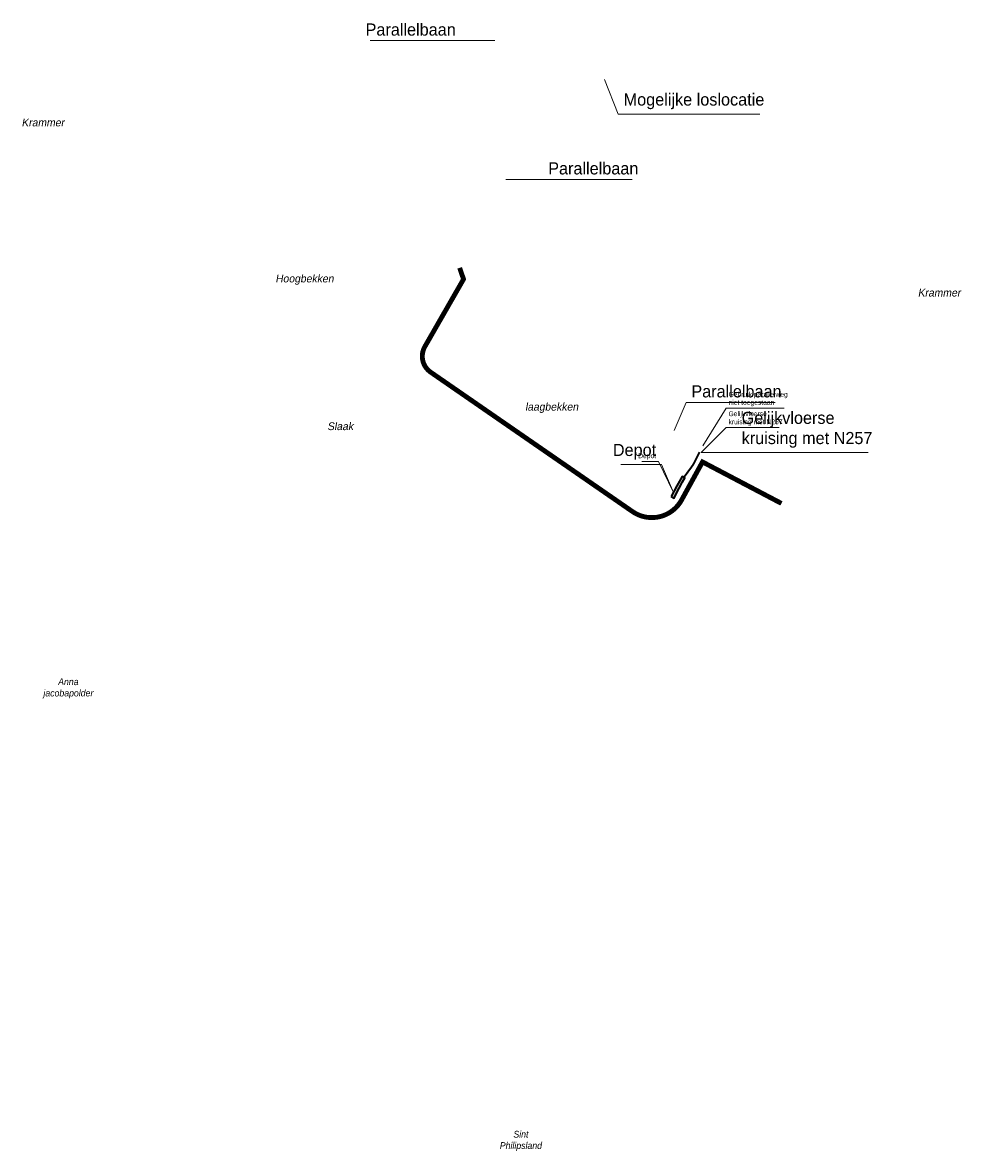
# Model space of a CAD drawing. Header units: metres. Extents: x 36139 to 72600, y 402127 to 409720.
# Tile 2 of 2: x 67749 to 72600, y 403895 to 409720. Entities that reach past the tile are written whole.
import ezdxf

# ---------------------------------------------------------------- set-up
doc = ezdxf.new("R2010")
doc.units = ezdxf.units.M
doc.linetypes.add('BLADGRENS', pattern=[31, 12.5, -6.25, 2, -2, 2, -6.25])
doc.linetypes.add('DASHED', pattern=[19.05, 12.7, -6.35])
for name, color, linetype, lineweight in [('maatvoering-leadr', 7, 'Continuous', 30), ('TL-3.5mm Tekst', 3, 'Continuous', 35), ('TL-5.0mm Tekst', 4, 'Continuous', 50), ('TM-Depot', 80, 'Continuous', 35), ('TM-Transportroute', 10, 'BLADGRENS', 100), ('TM-Werkgebied', 160, 'DASHED', 200)]:
    doc.layers.add(name, color=color, linetype=linetype, lineweight=lineweight)
doc.styles.add('GM35mm', font='StagCAD.ttf', dxfattribs={"width": 0.96, "height": 3.5})
doc.styles.add('StagCAD', font='StagCAD.ttf')
doc.dimstyles.new('GM-maatvoering', dxfattribs={"dimtxt": 2.5, "dimasz": 2.5, "dimexe": 1, "dimexo": 0, "dimgap": 1, "dimtad": 1, "dimrnd": 0.001, "dimzin": 1, "dimdsep": 46, "dimtxsty": 'StagCAD', "dimcen": 0.09, "dimclrd": 1, "dimclre": 1, "dimclrt": 7, "dimazin": 0, "dimtfac": 1, "dimtix": 1, "dimtmove": 0, "dimatfit": 3, "dimfxl": 1, "dimfxlon": 1, "dimtvp": 0.83, "dimtolj": 1, "dimtzin": 0, "dimlwd": 15, "dimlwe": 15, "dimarcsym": 0})

# ---------------------------------------------------------------- blocks, each defined once
blk = doc.blocks.new('riviernaam')
at = {"layer": 'TL-5.0mm Tekst', "style": 'StagCAD', "oblique": 10}
blk.add_attdef('NAAM', (0, 0), '', height=4, dxfattribs=at)

msp = doc.modelspace()

# ---------------------------------------------------------------- hatches: boundary and pattern name
at = {"layer": 'TM-Depot'}
h = msp.add_hatch(color=256, dxfattribs=at)
h.dxf.hatch_style = 1
h.paths.add_polyline_path([(71090, 407278.2), (71101.1, 407272.2), (71104.4, 407270.5), (71114.1, 407288.4), (71147.6, 407353.9), (71159.6, 407374.6), (71145.8, 407382.1), (71119, 407333.2)])

# ---------------------------------------------------------------- linework, layer by layer
msp.add_lwpolyline([(71090, 407278.2), (71101.1, 407272.2), (71104.4, 407270.5), (71114.1, 407288.4), (71147.6, 407353.9), (71159.6, 407374.6), (71145.8, 407382.1), (71119, 407333.2), (71090, 407278.2)], dxfattribs=at)
at = {"layer": 'TM-Transportroute', "ltscale": 0.5, "const_width": 10, "flags": 128}
msp.add_lwpolyline([(71235.4, 407507.2), (71212.3, 407460.6, -0.044952), (71192.7, 407428.6), (71154.1, 407376.7)], format="xyb", dxfattribs=at)
at = {"layer": 'TM-Werkgebied', "const_width": 25, "flags": 128}
msp.add_lwpolyline([(69999.8, 408456.9), (70019.8, 408398.2), (69820.7, 408051.1, 0.389941), (69850.6, 407919.1), (70890.3, 407201, 0.44457), (71143.1, 407260.8), (71250.7, 407456.9), (71657.3, 407243.3)], format="xyb", dxfattribs=at)

# ---------------------------------------------------------------- block references
at = {"layer": 'TL-5.0mm Tekst', "xscale": 10, "yscale": 10, "zscale": 10}
for p, values in [((67743, 409185.5), {'NAAM': 'Krammer'}), ((69050.5, 408381.7), {'NAAM': 'Hoogbekken'}), ((72360, 408309), {'NAAM': 'Krammer'}), ((70337.2, 407721.4), {'NAAM': 'laagbekken'}), ((69317.9, 407620.8), {'NAAM': 'Slaak'})]:
    msp.add_blockref('riviernaam', p, dxfattribs=at).add_auto_attribs(values)

# ---------------------------------------------------------------- texts
at = {"layer": 'maatvoering-leadr', "color": 7, "style": 'StagCAD'}
for s, insert, char_height, attachment_point in [('\\A1;Parallelbaan', (69515.1, 409652.2), 62.5, 7), ('\\A1;Mogelijke loslocatie', (70844.5, 409273.9), 62.5, 7), ('\\A1;Parallelbaan', (70455.9, 408937), 62.5, 7), ('\\A1;Parallelbaan', (71193.4, 407788.4), 62.5, 7), ('\\A1;Gebruik parallelweg\\Pniet toegestaan', (71384.8, 407743.5), 25, 7), ('\\A1;Gelijkvloerse\\Pkruising met N257', (71384.8, 407643.5), 25, 7), ('\\A1;Gelijkvloerse\\Pkruising met N257', (71452.5, 407529.9), 62.5, 7), ('\\A1;Depot', (71012, 407468.6), 62.5, 9), ('\\A1;Depot', (71012, 407468.6), 25, 9)]:
    msp.add_mtext(s, dxfattribs=dict(at, insert=insert, char_height=char_height, attachment_point=attachment_point))
at = {"layer": 'TL-3.5mm Tekst', "char_height": 35, "attachment_point": 5, "style": 'GM35mm', "bg_fill": 3, "box_fill_scale": 1.5, "bg_fill_color": 256, "bg_fill_transparency": 0}
for s, insert in [('{\\fStagCAD|b0|i1|c0|p34;Anna\\Pjacobapolder}', (67984.2, 406290.3)), ('{\\fStagCAD|b0|i1|c0|p34;Sint\\PPhilipsland}', (70315.4, 403959.1))]:
    msp.add_mtext_dynamic_manual_height_columns(s, width=291.391, gutter_width=333.3, heights=[0], dxfattribs=dict(at, insert=insert))

# ---------------------------------------------------------------- leaders
at = {"layer": 'maatvoering-leadr', "annotation_type": 0, "has_hookline": 1}
for points, hookline_direction, text_width in [([(70180.3, 409627.2), (69996.3, 409627.2)], 1, 456.2), ([(70746.7, 409427.2), (70817, 409248.9), (70819.5, 409248.9)], 0, 725), ([(70237.7, 408912), (70430.9, 408912)], 0, 456.2), ([(71104.6, 407618.5), (71165.9, 407763.4), (71168.4, 407763.4)], 0, 456.2), ([(71252.3, 407539.9), (71372.3, 407733.5), (71374.8, 407733.5)], 0, 295), ([(71244.4, 407504.9), (71372.3, 407633.5), (71374.8, 407633.5)], 0, 270), ([(71244.4, 407504.9), (71427.5, 407504.9)], 0, 675), ([(71100.8, 407298.8), (71039.5, 407443.6), (71037, 407443.6)], 1, 206.2), ([(71100.8, 407298.8), (71024.5, 407458.6), (71022, 407458.6)], 1, 82.5)]:
    msp.add_leader(points, dimstyle='GM-maatvoering', override={"dimscale": 0, "dimgap": 1, "dimtad": 1}, dxfattribs=dict(at, hookline_direction=hookline_direction, text_width=text_width))

doc.saveas('drawing.dxf')
